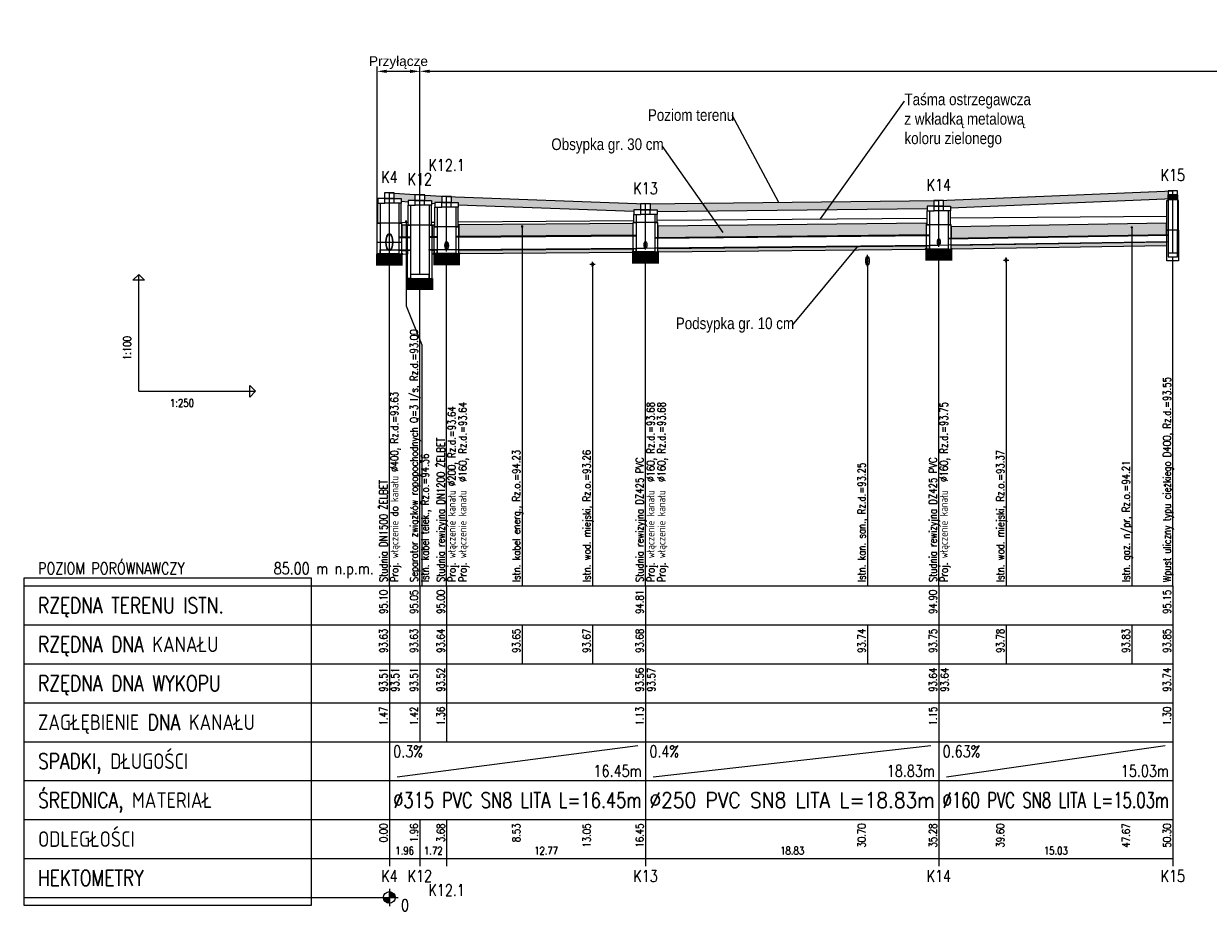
# Model space of a CAD drawing. Header units: millimetres. Extents: x 486 to 2078, y -150 to 500.
# Tile 1 of 6: x 486 to 790, y 130 to 358. Entities that reach past the tile are written whole.
import ezdxf
from ezdxf import colors
from ezdxf.entities.mleader import LeaderData, LeaderLine
from ezdxf.enums import TextEntityAlignment as Align
from ezdxf.lldxf.tags import DXFTag
from ezdxf.math import Vec2, Vec3

# ---------------------------------------------------------------- set-up
doc = ezdxf.new("R2010")
doc.units = ezdxf.units.MM
doc.header["$LTSCALE"] = 5
doc.layers.add('__RZUTNIA', color=7, linetype='Continuous', plot=False)
doc.layers.add('IS_opisy KD', color=7, linetype='Continuous', lineweight=18)
for name, color, linetype in [('Liczby', 7, 'Continuous'), ('Linie_odn', 7, 'Continuous'), ('Linie_opisowe', 7, 'Continuous'), ('Linie_tabeli', 7, 'Continuous'), ('Odcinki', 34, 'Continuous'), ('Opis_PZ', 7, 'Continuous'), ('Opis_uzbr_p', 7, 'Continuous'), ('Opis_wl', 7, 'Continuous'), ('Osie', 7, 'Continuous'), ('Podsypki', 7, 'Continuous'), ('Uzbr_podz', 7, 'Continuous'), ('Wezly', 34, 'Continuous'), ('Wymiary', 7, 'Continuous')]:
    doc.layers.add(name, color=color, linetype=linetype)
doc.styles.add('Opisowy', font='arial.ttf')
doc.styles.get("Standard").update_dxf_attribs({"font": 'arial.ttf'})
doc.styles.add('Styl1', font='simplex.shx', dxfattribs={"width": 0.8})
doc.styles.add('Styl10', font='simplex.shx', dxfattribs={"width": 0.8})
doc.styles.add('Styl13', font='simplex.shx', dxfattribs={"width": 0.8})
doc.styles.add('Styl15', font='simplex.shx', dxfattribs={"width": 0.8})
doc.styles.add('Styl17', font='simplex.shx', dxfattribs={"width": 0.8})
doc.styles.add('Styl19', font='simplex.shx', dxfattribs={"width": 0.8})
doc.styles.add('Styl2', font='simplex.shx', dxfattribs={"width": 0.8})
doc.styles.add('Styl3', font='simplex.shx', dxfattribs={"width": 0.8})
doc.styles.add('Styl4', font='simplex.shx', dxfattribs={"width": 0.8})
doc.styles.add('Styl5', font='simplex.shx', dxfattribs={"width": 0.8})
doc.styles.add('Styl6', font='simplex.shx', dxfattribs={"width": 0.8})
doc.styles.add('Styl7', font='simplex.shx', dxfattribs={"width": 0.8})
doc.styles.add('Styl8', font='simplex.shx', dxfattribs={"width": 0.8})
tags = doc.linetypes.add('DASHDOT', pattern=[20, 10, -5, 0, -5]).pattern_tags.tags
tags[10:11] = [DXFTag(74, 4), DXFTag(75, 0), DXFTag(340, '0'), DXFTag(46, 0.0), DXFTag(50, 0.0), DXFTag(44, 0.0), DXFTag(45, 0.0)]
tags[8:9] = [DXFTag(74, 4), DXFTag(75, 0), DXFTag(340, '0'), DXFTag(46, 0.0), DXFTag(50, 0.0), DXFTag(44, 0.0), DXFTag(45, 0.0)]
tags[6:7] = [DXFTag(74, 4), DXFTag(75, 0), DXFTag(340, '0'), DXFTag(46, 0.0), DXFTag(50, 0.0), DXFTag(44, 0.0), DXFTag(45, 0.0)]
tags[4:5] = [DXFTag(74, 4), DXFTag(75, 0), DXFTag(340, '0'), DXFTag(46, 0.0), DXFTag(50, 0.0), DXFTag(44, 0.0), DXFTag(45, 0.0)]
doc.dimstyles.new('ISO-25', dxfattribs={"dimtxt": 2.5, "dimasz": 2.5, "dimexe": 1.25, "dimexo": 0.625, "dimtad": 1, "dimtxsty": 'Standard', "dimcen": 2.5, "dimadec": 0, "dimazin": 0, "dimtfac": 1, "dimtmove": 0, "dimatfit": 3, "dimfxl": 0, "dimarcsym": 0})

# ---------------------------------------------------------------- blocks, each defined once
blk = doc.blocks.new('_None')
blk = doc.blocks.new('*D99')
at = {"layer": '__RZUTNIA', "color": 0, "lineweight": -2}
for p, q in [((576.95, 300.61), (576.95, 347.11)), ((587.95, 300.61), (587.95, 347.11)), ((579.45, 345.86), (585.45, 345.86))]:
    blk.add_line(p, q, dxfattribs=at)
at = {"layer": '__RZUTNIA', "color": 0}
for points in [[(579.45, 346.28), (579.45, 345.44), (576.95, 345.86)], [(585.45, 346.28), (585.45, 345.44), (587.95, 345.86)]]:
    blk.add_solid(points, dxfattribs=at)
at = {"layer": 'Defpoints', "color": 0}
for p in [(587.95, 345.86), (576.95, 299.99), (587.95, 299.99)]:
    blk.add_point(p, dxfattribs=at)
at = {"layer": '__RZUTNIA', "color": 0, "insert": (582.45, 348.1), "char_height": 2.5, "attachment_point": 5}
blk.add_mtext('Przyłącze', dxfattribs=at)
blk = doc.blocks.new('*D100')
at = {"layer": '__RZUTNIA', "color": 0, "lineweight": -2}
for p, q in [((587.95, 300.61), (587.95, 347.11)), ((1170.59, 300.61), (1170.59, 347.11)), ((590.45, 345.86), (1168.09, 345.86))]:
    blk.add_line(p, q, dxfattribs=at)
at = {"layer": '__RZUTNIA', "color": 0}
for points in [[(590.45, 346.28), (590.45, 345.44), (587.95, 345.86)], [(1168.09, 346.28), (1168.09, 345.44), (1170.59, 345.86)]]:
    blk.add_solid(points, dxfattribs=at)
at = {"layer": 'Defpoints', "color": 0}
for p in [(1170.59, 345.86), (587.95, 299.99), (1170.59, 299.99)]:
    blk.add_point(p, dxfattribs=at)
at = {"layer": '__RZUTNIA', "color": 0, "insert": (879.27, 348.1), "char_height": 2.5, "attachment_point": 5}
blk.add_mtext('Instalacja doziemna wewnętrzna kanalizacji deszczowej', dxfattribs=at)

msp = doc.modelspace()

# ---------------------------------------------------------------- hatches: boundary and pattern name
at = {"layer": 'Linie_tabeli'}
h = msp.add_hatch(dxfattribs=at)
h.set_pattern_fill('AR-SAND', color=3, scale=0.01)
h.set_pattern_definition([(37.5, (0, -143.25912), (-0.01600031, 0.48941324), [0, -0.38608, 0, -0.4318, 0, -0.41275]), (7.5, (0, -143.2591), (0.4495233, 0.7168251), [0, -0.20828, 0, -0.34798, 0, -0.13335]), (327.5, (-0.3124, -143.2591), (0.79099237, 0.00143718), [0, -0.127, 0, -0.4572, 0, -0.5969]), (317.5, (-0.3124, -143.2591), (0.76355645, 0.22292932), [0, -0.0635, 0, -0.29972, 0, -0.3429])])
h.paths.add_polyline_path([(586.697, 314.166), (587.939, 314.166), (581.364, 314.613), (581.364, 313.198), (583.114, 313.198), (583.114, 312.494), (584.947, 312.369), (584.947, 312.665), (586.697, 312.665)])
h.paths.add_polyline_path([(593.573, 313.698), (594.823, 313.698), (589.197, 314.08), (589.197, 312.665), (590.947, 312.665), (590.947, 311.962), (591.823, 311.902), (591.823, 312.198), (593.573, 312.198)])
h.paths.add_polyline_path([(596.073, 313.652), (596.073, 312.198), (597.823, 312.198), (597.823, 311.587), (642.91, 309.91), (642.91, 310.298), (644.66, 310.298), (644.66, 311.845)])
h.paths.add_polyline_path([(718.225, 310.662), (718.225, 311.198), (719.975, 311.198), (719.975, 312.683), (647.16, 311.813), (647.16, 310.298), (648.91, 310.298), (648.91, 309.834)])
h.paths.add_polyline_path([(781.334, 313.198), (781.334, 314.198), (780.134, 314.198), (780.134, 315.148), (721.225, 312.698), (722.475, 312.698), (722.475, 311.198), (724.225, 311.198), (724.225, 310.823)])
h.paths.add_polyline_path([(846.46, 314.063), (848.21, 314.063), (848.21, 315.515), (801.334, 313.698), (802.584, 313.698), (802.584, 312.198), (804.334, 312.198), (804.334, 311.815), (846.46, 313.447)])
h.paths.add_polyline_path([(920.6, 316.32), (920.6, 316.936), (922.35, 316.936), (922.35, 318.388), (849.462, 315.563), (850.71, 315.563), (850.71, 314.063), (852.46, 314.063), (852.46, 313.68)])
h.paths.add_polyline_path([(943.257, 318.198), (942.057, 318.198), (942.057, 319.152), (923.605, 318.436), (924.85, 318.436), (924.85, 316.936), (926.6, 316.936), (926.6, 316.553), (943.257, 317.198)])
h.paths.add_polyline_path([(988.693, 316.698), (988.693, 317.698), (987.493, 317.698), (987.493, 318.55), (963.258, 315.563), (964.507, 315.563), (964.507, 314.063), (966.257, 314.063), (966.257, 313.933)])
h.paths.add_polyline_path([(1016.281, 313.698), (1009.943, 313.698), (1009.943, 312.198), (1011.693, 312.198), (1011.693, 311.698), (1017.481, 311.698), (1017.481, 312.698), (1016.281, 312.698)])
h.paths.add_polyline_path([(1038.731, 311.72), (1038.731, 310.521), (1078.904, 307.999), (1078.904, 308.198), (1077.703, 308.198), (1077.703, 309.274)])
h.paths.add_polyline_path([(1114.33, 311.498), (1113.129, 311.498), (1113.129, 312.444), (1098.904, 311.798), (1100.153, 311.798), (1100.153, 310.298), (1101.904, 310.298), (1101.904, 309.934), (1114.33, 310.498)])
h.paths.add_polyline_path([(1135.579, 312.662), (1135.579, 311.198), (1137.33, 311.198), (1137.33, 310.612), (1169.089, 309.698), (1169.089, 310.698), (1167.889, 310.698), (1167.889, 311.733)])
h = msp.add_hatch(dxfattribs=at)
h.set_pattern_fill('AR-SAND', scale=0.02)
h.set_pattern_definition([(37.5, (0, -143.2591), (-0.03200063, 0.97882647), [0, -0.77216, 0, -0.8636, 0, -0.8255]), (7.5, (0, -143.2591), (0.8990466, 1.4336502), [0, -0.41656, 0, -0.69596, 0, -0.2667]), (327.5, (-0.6248, -143.2591), (1.58198474, 0.00287437), [0, -0.254, 0, -0.9144, 0, -1.1938]), (317.5, (-0.6248, -143.2591), (1.5271129, 0.4458586), [0, -0.127, 0, -0.59944, 0, -0.6858])])
h.paths.add_polyline_path([(584.397, 306.326), (583.282, 306.317), (583.282, 303.318), (584.397, 303.327)])
h.paths.add_polyline_path([(591.655, 306.38), (591.115, 306.376), (591.115, 303.377), (591.655, 303.381)])
h.paths.add_polyline_path([(642.743, 306.763), (597.991, 306.428), (597.991, 305.898), (597.991, 305.898), (597.991, 303.428), (642.743, 303.763), (642.743, 303.764), (597.991, 303.428), (597.991, 303.271), (643.51, 303.612), (643.51, 303.769), (642.743, 303.764), (642.743, 303.763), (597.991, 303.428), (597.991, 303.428), (642.743, 303.764)])
h.paths.add_polyline_path([(642.743, 300.299), (597.991, 299.963), (597.991, 299.097), (598.279, 299.097), (598.279, 298.963), (642.455, 299.299), (642.455, 299.48), (642.743, 299.48)])
h.paths.add_polyline_path([(717.769, 300.076), (717.769, 300.233), (718.057, 300.233), (718.057, 301.076), (649.078, 300.386), (649.078, 299.48), (649.366, 299.48), (649.366, 299.386)])
h.paths.add_polyline_path([(718.057, 306.826), (649.078, 306.136), (649.078, 303.137), (718.057, 303.827)])
h.paths.add_polyline_path([(779.75, 306.827), (724.393, 305.962), (724.393, 302.962), (779.75, 303.827)])
h.paths.add_polyline_path([(770.794, 301.927), (724.393, 301.202), (724.393, 300.233), (724.681, 300.233), (724.681, 300.202), (770.794, 300.929)])
h.paths.add_polyline_path([(779.75, 302.067), (770.794, 301.927), (770.794, 300.929), (779.606, 301.067), (779.75, 301.067)])
h.paths.add_polyline_path([(846.004, 300.121), (846.004, 300.3), (846.292, 300.3), (846.292, 301.121), (804.502, 300.077), (804.502, 300.076), (846.292, 301.121), (846.292, 301.221), (804.502, 300.177), (804.502, 300.077), (846.292, 301.121), (846.292, 301.121), (804.502, 300.076), (804.502, 299.097), (804.79, 299.097), (804.79, 299.076)])
h.paths.add_polyline_path([(846.292, 306.321), (804.502, 305.276), (804.502, 302.277), (846.292, 303.321), (846.292, 303.321), (804.502, 302.276), (804.502, 302.177), (846.292, 303.221), (846.292, 303.321), (804.502, 302.277), (804.502, 302.276), (846.292, 303.321)])
h.paths.add_polyline_path([(920.432, 307.754), (852.628, 306.059), (852.628, 303.06), (920.432, 304.754), (920.432, 304.754), (852.628, 303.059), (852.628, 302.98), (921.2, 304.693), (921.2, 304.773), (852.628, 303.06), (852.628, 303.059), (920.432, 304.754)])
h.paths.add_polyline_path([(884.934, 302.107), (852.628, 301.299), (852.628, 300.3), (852.955, 300.3), (884.934, 301.107)])
h.paths.add_polyline_path([(904.134, 302.587), (884.934, 302.107), (884.934, 301.107), (904.134, 301.591)])
h.paths.add_polyline_path([(914.654, 302.85), (904.134, 302.587), (904.134, 301.591), (914.654, 301.856)])
h.paths.add_polyline_path([(920.432, 302.994), (914.654, 302.85), (914.654, 301.856), (920.144, 301.994), (920.144, 302.153), (920.432, 302.153)])
h.paths.add_polyline_path([(935.334, 303.367), (926.768, 303.152), (926.768, 302.153), (927.095, 302.153), (935.334, 302.366)])
h.paths.add_polyline_path([(941.673, 303.525), (935.334, 303.367), (935.334, 302.366), (941.529, 302.525), (941.673, 302.525)])
h.paths.add_polyline_path([(941.673, 308.285), (935.334, 308.127), (935.334, 305.127), (941.673, 305.286)])
h.paths.add_polyline_path([(935.334, 308.127), (926.768, 307.912), (926.768, 304.913), (935.334, 305.127)])
h.paths.add_polyline_path([(970.257, 306.68), (966.425, 306.297), (966.425, 303.297), (970.257, 303.68)])
h.paths.add_polyline_path([(987.109, 308.365), (970.257, 306.68), (970.257, 303.68), (987.109, 305.365)])
h.paths.add_polyline_path([(986.965, 302.605), (987.109, 302.605), (987.109, 303.605), (970.257, 301.92), (970.257, 300.899)])
h.paths.add_polyline_path([(970.257, 300.899), (970.257, 301.92), (966.425, 301.537), (966.425, 300.537), (966.713, 300.537)])
h.paths.add_polyline_path([(1015.897, 305.137), (1011.861, 304.935), (1011.861, 301.936), (1015.897, 302.137), (1015.897, 302.137), (1011.861, 301.935), (1011.861, 301.856), (1015.981, 302.061), (1015.981, 302.141), (1011.861, 301.936), (1011.861, 301.935), (1015.897, 302.137)])
h.paths.add_polyline_path([(1015.897, 300.377), (1011.861, 300.176), (1011.861, 300.175), (1015.897, 300.377), (1015.981, 300.381), (1015.981, 300.461), (1011.861, 300.256), (1011.861, 300.176), (1015.897, 300.377), (1015.897, 300.377), (1011.861, 300.175), (1011.861, 299.175), (1012.149, 299.175), (1015.753, 299.377), (1015.897, 299.377)])
h.paths.add_polyline_path([(1077.32, 305.658), (1040.649, 305.199), (1040.649, 302.2), (1077.32, 302.658)])
h.paths.add_polyline_path([(1076.921, 300.893), (1040.649, 300.439), (1040.649, 299.48), (1040.937, 299.48), (1040.937, 299.439), (1076.921, 299.895)])
h.paths.add_polyline_path([(1112.745, 305.376), (1102.072, 305.209), (1102.072, 302.209), (1112.745, 302.376)])
h.paths.add_polyline_path([(1112.745, 300.616), (1102.072, 300.449), (1102.072, 299.48), (1102.36, 299.48), (1102.36, 299.449), (1112.601, 299.616), (1112.745, 299.616)])
h.paths.add_polyline_path([(1164.73, 301.533), (1137.497, 301.193), (1137.497, 301.192), (1164.73, 301.534), (1164.73, 301.613), (1137.497, 301.273), (1137.497, 301.193), (1164.73, 301.533), (1164.73, 301.534), (1137.497, 301.192), (1137.497, 300.233), (1137.785, 300.233), (1137.785, 300.192), (1164.73, 300.535)])
edge = h.paths.add_edge_path()
edge.add_line((1167.505, 306.328), (1137.497, 305.953))
edge.add_line((1137.497, 305.953), (1137.497, 302.953))
edge.add_line((1137.497, 302.953), (1164.73, 303.294))
edge.add_line((1164.73, 303.294), (1164.73, 304.548))
edge.add_ellipse((1164.73, 304.798), major_axis=(0, -0.25), ratio=0.4, start_angle=0, end_angle=360)
edge.add_line((1164.73, 304.528), (1164.73, 303.294))
edge.add_line((1164.73, 303.294), (1167.505, 303.328))
edge.add_line((1167.505, 303.328), (1167.505, 306.328))

# ---------------------------------------------------------------- linework, layer by layer
at = {"layer": 'Liczby'}
for p, q in [((578.629, 133.489), (581.6, 133.907)), ((578.647, 133.386), (581.581, 134.01)), ((578.672, 133.285), (581.556, 134.111)), ((578.705, 133.185), (581.524, 134.211)), ((578.744, 133.088), (581.485, 134.308)), ((578.79, 132.994), (581.439, 134.402)), ((578.842, 132.903), (581.386, 134.493)), ((578.901, 132.816), (581.328, 134.58)), ((578.965, 132.734), (581.263, 134.662)), ((579.035, 132.656), (581.193, 134.74)), ((579.111, 132.583), (581.118, 134.813)), ((579.191, 132.516), (581.038, 134.88)), ((579.275, 132.454), (580.953, 134.942)), ((579.364, 132.399), (580.864, 134.997)), ((579.457, 132.35), (580.772, 135.046)), ((579.552, 132.307), (580.676, 135.089)), ((579.651, 132.271), (580.578, 135.125)), ((579.751, 132.243), (580.477, 135.153)), ((579.854, 132.221), (580.375, 135.175)), ((579.957, 132.206), (580.271, 135.19)), ((580.062, 132.199), (580.167, 135.197)), ((580.114, 135.948), (580.114, 131.448)), ((577.864, 133.698), (582.364, 133.698)), ((578.618, 133.593), (581.611, 133.803))]:
    msp.add_line(p, q, dxfattribs=at)
msp.add_circle((580.114, 133.698), 1.5, dxfattribs=at)
at = {"layer": 'Linie_odn'}
for q in [(515.762, 293.698), (545.762, 263.698)]:
    msp.add_line((515.762, 263.698), q, dxfattribs=at)
for points in [[(580.114, 213.698), (580.114, 298.971)], [(594.823, 213.698), (594.823, 299.079)], [(645.91, 213.698), (645.91, 299.462)], [(721.225, 213.698), (721.225, 300.209)], [(781.334, 213.698), (781.334, 298.198)], [(587.947, 213.698), (587.947, 292.698)]]:
    msp.add_lwpolyline(points, dxfattribs=at)
for points in [[(515.762, 293.698), (517.262, 292.198), (514.262, 292.198)], [(545.762, 263.698), (544.262, 262.198), (544.262, 265.198)]]:
    msp.add_lwpolyline(points, close=True, dxfattribs=at)
at = {"layer": 'Linie_opisowe', "color": 1}
msp.add_line((614.234, 305.998), (614.234, 213.698), dxfattribs=at)
at = {"layer": 'Linie_opisowe', "color": 2}
msp.add_line((770.794, 305.798), (770.794, 213.698), dxfattribs=at)
at = {"layer": 'Linie_opisowe', "color": 5}
for p, q in [((632.314, 296.298), (632.314, 213.698)), ((738.514, 297.398), (738.514, 213.698))]:
    msp.add_line(p, q, dxfattribs=at)
at = {"layer": 'Linie_opisowe', "color": 34}
msp.add_line((702.914, 296.198), (702.914, 213.698), dxfattribs=at)
at = {"layer": 'Linie_opisowe', "color": 40}
msp.add_lwpolyline([(584.397, 307.298), (584.397, 285.618), (588.43, 275.618), (588.43, 213.698)], dxfattribs=at)
at = {"layer": 'Linie_tabeli', "color": 3, "linetype": 'DASHDOT', "ltscale": 0.09}
for p, q in [((597.833, 307.204), (642.92, 307.566)), ((648.92, 307.614), (718.235, 308.169)), ((724.235, 308.217), (779.844, 308.663)), ((583.124, 307.072), (584.957, 307.087)), ((590.957, 307.135), (591.833, 307.142))]:
    msp.add_line(p, q, dxfattribs=at)
at = {"layer": 'Linie_tabeli'}
for p, q in [((486.194, 213.698), (580.114, 213.698)), ((580.114, 213.698), (781.334, 213.698)), ((580.114, 213.698), (580.114, 143.698)), ((580.114, 213.698), (580.114, 173.698)), ((587.947, 213.698), (587.947, 173.698)), ((594.823, 213.698), (594.823, 173.698)), ((645.91, 213.698), (645.91, 173.698)), ((721.225, 213.698), (721.225, 173.698)), ((781.334, 213.698), (781.334, 143.698)), ((781.334, 213.698), (781.334, 173.698)), ((486.194, 203.698), (580.114, 203.698)), ((580.114, 203.698), (781.334, 203.698)), ((614.234, 203.698), (614.234, 193.698)), ((632.314, 203.698), (632.314, 193.698)), ((702.914, 203.698), (702.914, 193.698)), ((738.514, 203.698), (738.514, 193.698)), ((770.794, 203.698), (770.794, 193.698)), ((486.194, 193.698), (580.114, 193.698)), ((580.114, 193.698), (781.334, 193.698)), ((486.194, 183.698), (580.114, 183.698)), ((580.114, 183.698), (781.334, 183.698)), ((486.194, 173.698), (580.114, 173.698)), ((580.114, 173.698), (781.334, 173.698)), ((580.114, 173.698), (580.114, 163.698)), ((645.91, 173.698), (645.91, 163.698)), ((645.91, 173.698), (645.91, 163.698)), ((721.225, 173.698), (721.225, 163.698)), ((721.225, 173.698), (721.225, 163.698)), ((781.334, 173.698), (781.334, 163.698)), ((582.114, 164.698), (643.91, 172.698)), ((647.91, 164.698), (719.225, 172.698)), ((723.225, 164.698), (779.334, 172.698)), ((486.194, 163.698), (580.114, 163.698)), ((580.114, 163.698), (781.334, 163.698)), ((645.91, 163.698), (645.91, 153.698)), ((721.225, 163.698), (721.225, 153.698)), ((781.334, 163.698), (781.334, 153.698)), ((486.194, 153.698), (580.114, 153.698)), ((580.114, 153.698), (781.334, 153.698)), ((580.114, 153.698), (580.114, 141.698)), ((587.947, 153.698), (587.947, 141.698)), ((594.823, 153.698), (594.823, 141.698)), ((645.91, 153.698), (645.91, 141.698)), ((721.225, 153.698), (721.225, 141.698)), ((781.334, 153.698), (781.334, 141.698)), ((486.194, 143.698), (580.114, 143.698)), ((580.114, 143.698), (781.334, 143.698)), ((486.194, 133.698), (580.114, 133.698))]:
    msp.add_line(p, q, dxfattribs=at)
at = {"layer": 'Linie_tabeli', "color": 3}
for points in [[(580.114, 314.698), (587.947, 314.165), (594.823, 313.698), (645.91, 311.798), (721.225, 312.698), (781.334, 315.198)], [(583.114, 312.494), (584.947, 312.369)], [(590.947, 311.962), (591.823, 311.902)], [(597.823, 311.587), (642.91, 309.91)], [(648.91, 309.834), (718.225, 310.662)], [(724.225, 310.823), (781.334, 313.198)]]:
    msp.add_lwpolyline(points, dxfattribs=at)
at = {"layer": 'Linie_tabeli'}
msp.add_lwpolyline([(486.194, 131.698), (560.114, 131.698), (560.114, 215.698), (486.194, 215.698)], close=True, dxfattribs=at)
at = {"layer": 'Odcinki'}
for points in [[(582.514, 303.154), (585.547, 303.177), (585.547, 303.335), (582.514, 303.312)], [(590.347, 303.213), (592.423, 303.229), (592.423, 303.386), (590.347, 303.371)], [(597.223, 303.265), (643.51, 303.612), (643.51, 303.769), (597.223, 303.422)], [(648.31, 303.004), (718.825, 303.709), (718.825, 303.834), (648.31, 303.129)], [(723.625, 302.87), (780.134, 303.753), (780.134, 303.833), (723.625, 302.95)], [(723.625, 301.27), (780.134, 302.153), (780.134, 302.073), (723.625, 301.19)], [(582.514, 300.004), (585.547, 300.027), (585.547, 299.87), (582.514, 299.847)], [(590.347, 300.063), (592.423, 300.079), (592.423, 299.921), (590.347, 299.906)], [(597.223, 300.115), (643.51, 300.462), (643.51, 300.304), (597.223, 299.957)], [(648.31, 300.504), (718.825, 301.209), (718.825, 301.084), (648.31, 300.379)]]:
    msp.add_lwpolyline(points, close=True, dxfattribs=at)
at = {"layer": 'Opis_wl'}
for centre, major_axis in [((580.114, 301.986), (0, -2.2)), ((580.114, 301.986), (0, -2)), ((594.823, 301.098), (0, -1.1)), ((594.823, 301.098), (0, -1)), ((594.823, 300.898), (0, -0.88)), ((594.823, 300.898), (0, -0.8)), ((645.91, 301.298), (0, -0.88)), ((645.91, 301.298), (0, -0.88)), ((645.91, 301.298), (0, -0.8)), ((645.91, 301.298), (0, -0.8)), ((721.225, 301.998), (0, -0.88)), ((721.225, 301.998), (0, -0.8))]:
    msp.add_ellipse(centre, major_axis=major_axis, ratio=0.4, dxfattribs=at)
at = {"layer": 'Osie'}
for p, q in [((580.114, 299.986), (580.114, 314.698)), ((587.947, 293.698), (587.947, 314.165)), ((594.823, 300.097), (594.823, 313.698)), ((781.334, 299.198), (781.334, 315.198)), ((645.91, 300.48), (645.91, 311.798)), ((721.225, 301.233), (721.225, 312.698)), ((580.114, 298.986), (580.114, 304.986)), ((577.114, 301.986), (583.114, 301.986)), ((594.823, 299.598), (594.823, 302.598)), ((594.823, 299.698), (594.823, 302.098)), ((645.43, 301.298), (646.39, 301.298)), ((645.43, 301.298), (646.39, 301.298)), ((645.91, 300.098), (645.91, 302.498)), ((645.91, 300.098), (645.91, 302.498)), ((720.745, 301.998), (721.705, 301.998)), ((721.225, 300.798), (721.225, 303.198)), ((594.223, 301.098), (595.423, 301.098)), ((594.343, 300.898), (595.303, 300.898))]:
    msp.add_line(p, q, dxfattribs=at)
at = {"layer": 'Osie', "color": 2}
for p, q in [((770.554, 305.798), (771.034, 305.798)), ((770.794, 305.558), (770.794, 306.038))]:
    msp.add_line(p, q, dxfattribs=at)
at = {"layer": 'Osie', "color": 34}
for p, q in [((702.914, 295.698), (702.914, 298.698)), ((702.314, 297.198), (703.514, 297.198))]:
    msp.add_line(p, q, dxfattribs=at)
at = {"layer": 'Osie', "color": 5}
for p, q in [((631.639, 296.298), (632.989, 296.298)), ((632.314, 295.623), (632.314, 296.973)), ((737.839, 297.398), (739.189, 297.398)), ((738.514, 296.723), (738.514, 298.073))]:
    msp.add_line(p, q, dxfattribs=at)
at = {"layer": 'Podsypki'}
for points in [[(583.282, 303.317), (584.779, 303.329), (584.779, 306.329), (583.282, 306.317)], [(591.115, 303.376), (591.655, 303.38), (591.655, 306.38), (591.115, 306.376)], [(597.991, 303.428), (642.743, 303.763), (642.743, 306.763), (597.991, 306.428)], [(649.078, 303.136), (718.057, 303.826), (718.057, 306.826), (649.078, 306.136)], [(724.393, 302.962), (779.75, 303.827), (779.75, 306.827), (724.393, 305.962)], [(724.393, 301.202), (779.75, 302.067), (779.75, 301.067), (779.606, 301.067), (779.606, 301.067), (724.681, 300.202), (724.681, 300.233), (724.393, 300.233)], [(583.282, 299.853), (584.779, 299.864), (584.779, 298.864), (584.491, 298.864), (584.491, 298.864), (583.57, 298.853), (583.57, 298.986), (583.282, 298.986)], [(591.115, 299.911), (591.655, 299.915), (591.655, 299.097), (591.367, 299.097), (591.367, 298.915), (591.403, 298.911), (591.403, 298.911), (591.115, 298.911)], [(597.991, 299.963), (642.743, 300.299), (642.743, 299.48), (642.455, 299.48), (642.455, 299.299), (598.279, 298.963), (598.279, 299.097), (597.991, 299.097)], [(649.078, 300.386), (718.057, 301.076), (718.057, 300.233), (717.769, 300.233), (717.769, 300.076), (649.366, 299.386), (649.366, 299.48), (649.078, 299.48)]]:
    msp.add_lwpolyline(points, close=True, dxfattribs=at)
at = {"layer": 'Uzbr_podz', "color": 40}
msp.add_ellipse((584.397, 307.298), major_axis=(0, -0.25), ratio=0.4, dxfattribs=at)
at = {"layer": 'Uzbr_podz', "color": 1}
msp.add_ellipse((614.234, 305.998), major_axis=(0, -0.25), ratio=0.4, dxfattribs=at)
at = {"layer": 'Uzbr_podz', "color": 2}
for major_axis, ratio in [((0, -0.168), 0.3988095), ((0, -0.16), 0.4)]:
    msp.add_ellipse((770.794, 305.798), major_axis=major_axis, ratio=ratio, dxfattribs=at)
at = {"layer": 'Uzbr_podz', "color": 34}
for major_axis in [(0, -1.1), (0, -1)]:
    msp.add_ellipse((702.914, 297.198), major_axis=major_axis, ratio=0.4, dxfattribs=at)
at = {"layer": 'Uzbr_podz', "color": 5}
for centre, major_axis, ratio in [((632.314, 296.299), (0, -0.472), 0.4000014), ((632.314, 296.298), (0, -0.45), 0.4), ((738.514, 297.399), (0, -0.472), 0.4000014), ((738.514, 297.398), (0, -0.45), 0.4)]:
    msp.add_ellipse(centre, major_axis=major_axis, ratio=ratio, dxfattribs=at)
at = {"layer": 'Wezly'}
for p, q in [((581.314, 313.198), (578.914, 313.198)), ((581.314, 311.998), (578.914, 311.998)), ((589.147, 312.665), (586.747, 312.665)), ((589.147, 311.465), (586.747, 311.465)), ((596.023, 312.198), (593.623, 312.198)), ((596.023, 310.998), (593.623, 310.998)), ((722.425, 311.198), (720.025, 311.198)), ((647.11, 310.298), (644.71, 310.298)), ((647.11, 309.098), (644.71, 309.098)), ((722.425, 309.998), (720.025, 309.998)), ((582.754, 306.898), (577.474, 306.898)), ((590.587, 306.365), (585.307, 306.365)), ((597.463, 305.898), (592.183, 305.898)), ((648.55, 306.998), (643.27, 306.998)), ((723.865, 306.398), (718.585, 306.398)), ((782.534, 305.098), (780.134, 305.098))]:
    msp.add_line(p, q, dxfattribs=at)
for points in [[(578.864, 313.198), (581.364, 313.198), (581.364, 314.698), (578.864, 314.698)], [(586.697, 312.666), (589.197, 312.666), (589.197, 314.166), (586.697, 314.166)], [(593.573, 312.198), (596.073, 312.198), (596.073, 313.698), (593.573, 313.698)], [(780.134, 314.198), (782.534, 314.198), (782.534, 315.198), (780.134, 315.198)], [(578.914, 313.198), (577.114, 313.198), (577.114, 311.998), (578.914, 311.998)], [(577.714, 306.898), (577.114, 306.898), (577.114, 311.998), (577.714, 311.998)], [(581.314, 313.198), (583.114, 313.198), (583.114, 311.998), (581.314, 311.998)], [(582.514, 306.898), (583.114, 306.898), (583.114, 311.998), (582.514, 311.998)], [(586.747, 312.665), (584.947, 312.665), (584.947, 311.465), (586.747, 311.465)], [(585.547, 306.366), (584.947, 306.366), (584.947, 311.466), (585.547, 311.466)], [(589.147, 312.665), (590.947, 312.665), (590.947, 311.465), (589.147, 311.465)], [(590.347, 306.366), (590.947, 306.366), (590.947, 311.466), (590.347, 311.466)], [(593.623, 312.198), (591.823, 312.198), (591.823, 310.998), (593.623, 310.998)], [(592.423, 305.898), (591.823, 305.898), (591.823, 310.998), (592.423, 310.998)], [(596.023, 312.198), (597.823, 312.198), (597.823, 310.998), (596.023, 310.998)], [(597.223, 305.898), (597.823, 305.898), (597.823, 310.998), (597.223, 310.998)], [(644.66, 310.298), (647.16, 310.298), (647.16, 311.798), (644.66, 311.798)], [(720.025, 311.198), (718.225, 311.198), (718.225, 309.998), (720.025, 309.998)], [(719.975, 311.198), (722.475, 311.198), (722.475, 312.698), (719.975, 312.698)], [(722.425, 311.198), (724.225, 311.198), (724.225, 309.998), (722.425, 309.998)], [(780.134, 305.098), (779.834, 305.098), (779.834, 312.698), (780.134, 312.698)], [(782.534, 305.098), (782.834, 305.098), (782.834, 312.698), (782.534, 312.698)], [(644.71, 310.298), (642.91, 310.298), (642.91, 309.098), (644.71, 309.098)], [(643.51, 306.998), (642.91, 306.998), (642.91, 309.098), (643.51, 309.098)], [(647.11, 310.298), (648.91, 310.298), (648.91, 309.098), (647.11, 309.098)], [(648.31, 306.998), (648.91, 306.998), (648.91, 309.098), (648.31, 309.098)], [(718.825, 306.398), (718.225, 306.398), (718.225, 309.998), (718.825, 309.998)], [(723.625, 306.398), (724.225, 306.398), (724.225, 309.998), (723.625, 309.998)], [(577.714, 298.972), (576.946, 298.972), (576.946, 306.898), (577.714, 306.898)], [(582.514, 298.972), (583.282, 298.972), (583.282, 306.898), (582.514, 306.898)], [(585.547, 292.698), (584.779, 292.698), (584.779, 306.366), (585.547, 306.366)], [(590.347, 292.698), (591.115, 292.698), (591.115, 306.366), (590.347, 306.366)], [(592.423, 299.079), (591.655, 299.079), (591.655, 305.898), (592.423, 305.898)], [(597.223, 299.079), (597.991, 299.079), (597.991, 305.898), (597.223, 305.898)], [(643.51, 299.462), (642.742, 299.462), (642.742, 306.998), (643.51, 306.998)], [(648.31, 299.462), (649.078, 299.462), (649.078, 306.998), (648.31, 306.998)], [(718.825, 300.209), (718.057, 300.209), (718.057, 306.398), (718.825, 306.398)], [(723.625, 300.209), (724.393, 300.209), (724.393, 306.398), (723.625, 306.398)], [(781.334, 298.198), (782.534, 298.198), (782.534, 305.098), (782.634, 305.098), (782.834, 305.098), (782.834, 297.198), (781.334, 297.198), (781.334, 297.198), (779.834, 297.198), (779.834, 305.098), (780.034, 305.098), (780.134, 305.098), (780.134, 298.198)], [(721.225, 300.209), (718.825, 300.209), (718.825, 301.209), (721.225, 301.233), (723.625, 301.27), (723.625, 300.209)], [(580.114, 298.971), (577.714, 298.971), (577.714, 299.986), (580.114, 299.986), (582.514, 300.004), (582.514, 298.971)], [(594.823, 299.079), (592.423, 299.079), (592.423, 300.079), (594.823, 300.097), (597.223, 300.115), (597.223, 299.079)], [(645.91, 299.462), (643.51, 299.462), (643.51, 300.462), (645.91, 300.48), (648.31, 300.504), (648.31, 299.462)], [(780.134, 298.198), (782.534, 298.198), (782.534, 299.198), (780.134, 299.198)], [(585.547, 292.698), (590.347, 292.698), (590.347, 293.698), (585.547, 293.698)]]:
    msp.add_lwpolyline(points, close=True, dxfattribs=at)
for points, const_width in [([(779.894, 313.448), (782.774, 313.448)], 1.5), ([(576.658, 297.971), (583.57, 297.971)], 2), ([(591.367, 298.079), (598.279, 298.079)], 2), ([(642.454, 298.462), (649.366, 298.462)], 2), ([(717.769, 299.209), (724.681, 299.209)], 2), ([(717.769, 297.709), (724.681, 297.709)], 1), ([(576.658, 296.471), (583.57, 296.471)], 1), ([(591.367, 296.579), (598.279, 296.579)], 1), ([(642.454, 296.962), (649.366, 296.962)], 1), ([(584.491, 291.698), (591.403, 291.698)], 2), ([(584.491, 290.198), (591.403, 290.198)], 1)]:
    msp.add_lwpolyline(points, dxfattribs=dict(at, const_width=const_width))

# ---------------------------------------------------------------- texts
at = {"layer": 'Liczby', "width": 0.8}
for s, height, style, p in [('K12.1', 3, 'Styl13', (594.823, 320.265)), ('K4', 3, 'Styl13', (580.114, 317.198)), ('K12', 3, 'Styl13', (587.947, 316.665)), ('K15', 3, 'Styl13', (781.334, 317.698)), ('K13', 3, 'Styl13', (645.91, 314.298)), ('K14', 3, 'Styl13', (721.225, 315.198)), ('1.96', 2, 'Styl6', (584.031, 144.698)), ('1.72', 2, 'Styl6', (591.385, 144.698)), ('12.77', 2, 'Styl6', (620.367, 144.698)), ('18.83', 2, 'Styl6', (683.568, 144.698)), ('15.03', 2, 'Styl6', (751.28, 144.698)), ('K4', 3, 'Styl13', (580.114, 137.698)), ('K12', 3, 'Styl13', (587.947, 137.698)), ('K13', 3, 'Styl13', (645.91, 137.698)), ('K14', 3, 'Styl13', (721.225, 137.698)), ('K15', 3, 'Styl13', (781.334, 137.698)), ('K12.1', 3, 'Styl13', (594.823, 134.098))]:
    msp.add_text(s, height=height, dxfattribs=dict(at, style=style)).set_placement(p, align=Align.CENTER)
for s, style, p in [('POZIOM PORÓWNAWCZY', 'Styl10', (489.89, 216.698)), ('0.3%', 'Styl4', (581.114, 169.698)), ('0.4%', 'Styl4', (646.91, 169.698)), ('0.63%', 'Styl4', (722.225, 169.698)), ('0', 'Styl7', (583.114, 130.198))]:
    msp.add_text(s, height=3, dxfattribs=dict(at, style=style)).set_placement(p)
for s, style, p in [('85.00 m n.p.m.', 'Styl10', (576.114, 216.698)), ('16.45m', 'Styl4', (644.91, 164.698)), ('18.83m', 'Styl4', (720.225, 164.698)), ('15.03m', 'Styl4', (780.334, 164.698))]:
    msp.add_text(s, height=3, dxfattribs=dict(at, style=style)).set_placement(p, align=Align.RIGHT)
for s, style, p in [('95.10', 'Styl2', (579.614, 212.698)), ('95.05', 'Styl2', (587.447, 212.698)), ('95.00', 'Styl2', (594.323, 212.698)), ('94.81', 'Styl2', (645.41, 212.698)), ('94.90', 'Styl2', (720.725, 212.698)), ('95.15', 'Styl2', (780.834, 212.698)), ('93.63', 'Styl2', (579.614, 202.698)), ('93.63', 'Styl2', (587.447, 202.698)), ('93.64', 'Styl2', (594.323, 202.698)), ('93.65', 'Styl3', (613.734, 202.698)), ('93.67', 'Styl3', (631.814, 202.698)), ('93.68', 'Styl2', (645.41, 202.698)), ('93.74', 'Styl3', (702.414, 202.698)), ('93.75', 'Styl2', (720.725, 202.698)), ('93.78', 'Styl3', (738.014, 202.698)), ('93.83', 'Styl3', (770.294, 202.698)), ('93.85', 'Styl2', (780.834, 202.698)), ('93.51', 'Styl2', (579.614, 192.698)), ('93.51', 'Styl2', (582.614, 192.698)), ('93.51', 'Styl2', (587.447, 192.698)), ('93.52', 'Styl2', (594.323, 192.698)), ('93.56', 'Styl2', (645.41, 192.698)), ('93.57', 'Styl2', (648.41, 192.698)), ('93.64', 'Styl2', (720.725, 192.698)), ('93.64', 'Styl2', (723.725, 192.698)), ('93.74', 'Styl2', (780.834, 192.698)), ('1.47', 'Styl2', (579.614, 182.698)), ('1.42', 'Styl2', (587.447, 182.698)), ('1.36', 'Styl2', (594.323, 182.698)), ('1.13', 'Styl2', (645.41, 182.698)), ('1.15', 'Styl2', (720.725, 182.698)), ('1.30', 'Styl2', (780.834, 182.698)), ('0.00', 'Styl2', (579.614, 152.698)), ('1.96', 'Styl2', (587.447, 152.698)), ('3.68', 'Styl2', (594.323, 152.698)), ('8.53', 'Styl3', (613.734, 152.698)), ('13.05', 'Styl3', (631.814, 152.698)), ('16.45', 'Styl2', (645.41, 152.698)), ('30.70', 'Styl3', (702.414, 152.698)), ('35.28', 'Styl2', (720.725, 152.698)), ('39.60', 'Styl3', (738.014, 152.698)), ('47.67', 'Styl3', (770.294, 152.698)), ('50.30', 'Styl2', (780.834, 152.698))]:
    msp.add_text(s, height=2, rotation=90, dxfattribs=dict(at, style=style)).set_placement(p, align=Align.RIGHT)
at = {"layer": 'Liczby', "style": 'Styl5'}
for s, width, p, p2 in [('%%C315 PVC SN8 LITA L=16.45m', 0.682136, (581.114, 156.698), (644.91, 156.698)), ('%%C250 PVC SN8 LITA L=18.83m', 0.777583, (646.91, 156.698), (720.225, 156.698)), ('%%C160 PVC SN8 LITA L=15.03m', 0.621328, (722.225, 156.698), (780.334, 156.698))]:
    msp.add_text(s, height=4, dxfattribs=dict(at, width=width)).set_placement(p, p2, align=Align.FIT)
at = {"layer": 'Linie_tabeli', "style": 'Styl1', "width": 0.8}
for s, p in [('RZĘDNA TERENU ISTN.', (489.89, 206.698)), ('RZĘDNA DNA KANAŁU', (489.89, 196.698)), ('RZĘDNA DNA WYKOPU', (489.89, 186.698)), ('ZAGŁĘBIENIE DNA KANAŁU', (489.89, 176.698)), ('SPADKI, DŁUGOŚCI', (489.89, 166.698)), ('ŚREDNICA, MATERIAŁ', (489.89, 156.698)), ('ODLEGŁOŚCI', (489.89, 146.698)), ('HEKTOMETRY', (489.89, 136.698))]:
    msp.add_text(s, height=4, dxfattribs=at).set_placement(p)
at = {"layer": 'Opis_PZ', "style": 'Styl15', "width": 0.8}
for s, p in [('Separator związków ropopochodnych Q=3 l/s, Rz.d.=93.00', (587.447, 214.698)), ('Wpust uliczny typu ciężkiego D400, Rz.d.=93.55', (780.834, 214.698)), ('Studnia rewizyjna DN1200 ŻELBET', (594.323, 214.698)), ('Studnia rewizyjna DZ425 PVC', (645.41, 214.698)), ('Studnia rewizyjna DZ425 PVC', (720.725, 214.698)), ('Studnia DN1500 ŻELBET', (579.614, 214.698))]:
    msp.add_text(s, height=2, rotation=90, dxfattribs=at).set_placement(p)
at = {"layer": 'Opis_uzbr_p', "color": 40, "style": 'Styl19', "width": 0.8}
msp.add_text('Istn. kabel telek., Rz.o.=94.36', height=2, rotation=90, dxfattribs=at).set_placement((590.247, 214.698))
at = {"layer": 'Opis_uzbr_p', "color": 1, "style": 'Styl19', "width": 0.8}
msp.add_text('Istn. kabel energ., Rz.o.=94.23', height=2, rotation=90, dxfattribs=at).set_placement((613.734, 214.698))
at = {"layer": 'Opis_uzbr_p', "color": 5, "style": 'Styl19', "width": 0.8}
for s, p in [('Istn. wod. miejski, Rz.o.=93.26', (631.814, 214.698)), ('Istn. wod. miejski, Rz.o.=93.37', (738.014, 214.698))]:
    msp.add_text(s, height=2, rotation=90, dxfattribs=at).set_placement(p)
at = {"layer": 'Opis_uzbr_p', "color": 34, "style": 'Styl19', "width": 0.8}
msp.add_text('Istn. kan. san., Rz.d.=93.25', height=2, rotation=90, dxfattribs=at).set_placement((702.414, 214.698))
at = {"layer": 'Opis_uzbr_p', "color": 2, "style": 'Styl19', "width": 0.8}
msp.add_text('Istn. gaz. n/pr, Rz.o.=94.21', height=2, rotation=90, dxfattribs=at).set_placement((770.294, 214.698))
at = {"layer": 'Opis_wl', "style": 'Styl17', "width": 0.8}
for s, p in [('Proj. włączenie do kanału %%C400, Rz.d.=93.63', (582.414, 214.698)), ('Proj. włączenie kanału %%C200, Rz.d.=93.64', (597.123, 214.698)), ('Proj. włączenie kanału  %%C160, Rz.d.=93.64', (599.923, 214.698)), ('Proj. włączenie kanału  %%C160, Rz.d.=93.68', (648.21, 214.698)), ('Proj. włączenie kanału  %%C160, Rz.d.=93.68', (651.01, 214.698)), ('Proj. włączenie kanału  %%C160, Rz.d.=93.75', (723.525, 214.698))]:
    msp.add_text(s, height=2, rotation=90, dxfattribs=at).set_placement(p)
at = {"layer": 'Wymiary', "style": 'Styl8', "width": 0.8}
msp.add_text('1:100', height=2, rotation=90, dxfattribs=at).set_placement((513.762, 271.698))
msp.add_text('1:250', height=2, dxfattribs=at).set_placement((523.762, 259.698))

# ---------------------------------------------------------------- dimensions: what is measured, and where the dimension line sits
at = {"layer": '__RZUTNIA'}
dim = msp.add_aligned_dim(p1=(587.947, 299.986), p2=(1170.589, 299.986), distance=45.873, text='Instalacja doziemna wewnętrzna kanalizacji deszczowej', dimstyle='ISO-25', dxfattribs=at)
dim.commit()
dim.dimension.update_dxf_attribs({"geometry": '*D100', "text_midpoint": (879.268, 348.102)})
dim = msp.add_linear_dim(base=(587.947, 345.859), p1=(576.946, 299.986), p2=(587.947, 299.986), angle=0, text='Przyłącze', dimstyle='ISO-25', dxfattribs=at)
dim.commit()
dim.dimension.update_dxf_attribs({"geometry": '*D99', "text_midpoint": (582.446, 345.859), "dimtype": 161})

# ---------------------------------------------------------------- leaders
at = {"layer": 'IS_opisy KD', "lineweight": 25}
ml = msp.add_multileader_mtext('Standard', dxfattribs=at)
ml.set_content('{\\fArial Narrow|b0|i0|c238|p34;Taśma ostrzegawcza z wkładką metalową koloru zielonego}', color=256, style='Opisowy')
ml.set_leader_properties()
ml.set_arrow_properties(name='NONE')
ml.build(insert=Vec2(0, 0))
ml.multileader.update_dxf_attribs({"dogleg_length": 0.5, "arrow_head_size": 0.0937})
ctx = ml.context
ctx.base_point, ctx.char_height, ctx.arrow_head_size, ctx.landing_gap_size, ctx.plane_origin = Vec3(712.411, 338.223), 3, 0.0937, 0.00937, Vec3(659.067, 304.443)
notes = []
notes.append((ctx, [(0, (1, 1, 0), (712.405, 338.223), (1, 0), 0.006, [(0, [(690.846, 307.95)], 0, [])])]))
ctx.mtext.insert, ctx.mtext.width, ctx.mtext.defined_height, ctx.mtext.flow_direction = Vec3(712.42, 340.164), 33.59092, 36.033, 5
ml = msp.add_multileader_mtext('Standard', dxfattribs=at)
ml.set_content('{\\fArial Narrow|b0|i0|c238|p34;Poziom terenu}', color=256, style='Opisowy')
ml.set_leader_properties()
ml.set_arrow_properties(name='NONE')
ml.build(insert=Vec2(0, 0))
ml.multileader.update_dxf_attribs({"dogleg_length": 0.5, "arrow_head_size": 0.0937})
ctx = ml.context
ctx.base_point, ctx.char_height, ctx.arrow_head_size, ctx.landing_gap_size, ctx.plane_origin = Vec3(646.512, 334.613), 3, 0.0937, 0.00937, Vec3(658.01, 313.645)
notes.append((ctx, [(1, (1, 1, 0), (668.181, 334.613), (-1, 0), 0.006, [(0, [(680.124, 312.207)], 0, [])])]))
ctx.mtext.insert, ctx.mtext.width, ctx.mtext.defined_height, ctx.mtext.flow_direction = Vec3(646.521, 336.138), 31.89862, 36.033, 5
ml = msp.add_multileader_mtext('Standard', dxfattribs=at)
ml.set_content('{\\fArial Narrow|b0|i0|c238|p34;Obsypka gr. 30 cm}', color=256, style='Opisowy')
ml.set_leader_properties()
ml.set_arrow_properties(name='NONE')
ml.build(insert=Vec2(0, 0))
ml.multileader.update_dxf_attribs({"dogleg_length": 0.5, "arrow_head_size": 0.0937})
ctx = ml.context
ctx.base_point, ctx.char_height, ctx.arrow_head_size, ctx.landing_gap_size, ctx.plane_origin = Vec3(621.707, 326.703), 3, 0.0937, 0.00937, Vec3(625.451, 354.953)
notes.append((ctx, [(1, (1, 1, 0), (650.184, 326.703), (-1, 0), 0.006, [(0, [(665.825, 304.436)], 0, [])])]))
ctx.mtext.insert, ctx.mtext.width, ctx.mtext.defined_height, ctx.mtext.flow_direction = Vec3(621.716, 328.644), 38.94948, 37.839, 5
ml = msp.add_multileader_mtext('Standard', dxfattribs=at)
ml.set_content('{\\fArial Narrow|b0|i0|c238|p34;Podsypka gr. 10 cm}', color=256, style='Opisowy')
ml.set_leader_properties()
ml.set_arrow_properties(name='NONE')
ml.build(insert=Vec2(0, 0))
ml.multileader.update_dxf_attribs({"dogleg_length": 0.5, "arrow_head_size": 0.0937})
ctx = ml.context
ctx.base_point, ctx.char_height, ctx.arrow_head_size, ctx.landing_gap_size, ctx.plane_origin = Vec3(653.683, 280.708), 3, 0.0937, 0.00937, Vec3(710.896, 292.96)
notes.append((ctx, [(1, (1, 1, 0), (683.6, 280.708), (-1, 0), 0.006, [(0, [(700.219, 300.68)], 0, [])])]))
ctx.mtext.insert, ctx.mtext.width, ctx.mtext.defined_height, ctx.mtext.flow_direction = Vec3(653.693, 282.649), 31.89862, 36.033, 5
for ctx, leaders in notes:
    for number, flags, end, landing, length, lines in leaders:
        leader = LeaderData()
        leader.index, (leader.has_last_leader_line, leader.has_dogleg_vector, leader.attachment_direction) = number, flags
        leader.last_leader_point, leader.dogleg_vector, leader.dogleg_length = Vec3(end), Vec3(landing), length
        for number, points, colour, breaks in lines:
            line = LeaderLine()
            line.index, line.vertices, line.color, line.breaks = number, Vec3.list(points), colors.encode_raw_color(colour), breaks
            leader.lines.append(line)
        ctx.leaders.append(leader)

doc.saveas('drawing.dxf')
